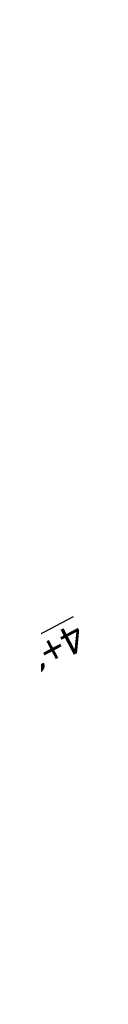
# Model space of a CAD drawing. Header units: metres. Extents: x 7529682 to 7533711, y 5721195 to 5727842.
# Tile 12 of 232: x 7531737.93 to 7531739.32, y 5723993.92 to 5724037.37. Entities that reach past the tile are written whole.
import ezdxf

# ---------------------------------------------------------------- set-up
doc = ezdxf.new("R2010")
doc.units = ezdxf.units.M
doc.layers.add('D-hatch-pobocza', color=131, linetype='Continuous')
doc.layers.add('D-przekroje-pop', color=7, linetype='Continuous', lineweight=50, true_color=0x000099)
doc.styles.get("Standard").update_dxf_attribs({"font": 'arial.ttf'})

msp = doc.modelspace()

# ---------------------------------------------------------------- hatches: boundary and pattern name
at = {"layer": 'D-hatch-pobocza'}
h = msp.add_hatch(dxfattribs=at)
h.set_pattern_fill('ANSI37', color=256, scale=0.15, style=0)
h.set_pattern_definition([(45, (0, 0), (-0.3367596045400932, 0.3367596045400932), []), (135, (0, 0), (-0.3367596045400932, -0.3367596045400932), [])])
h.paths.add_polyline_path([(7531641.557825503, 5724137.251755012), (7531638.973820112, 5724135.895878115), (7531641.006768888, 5724132.021778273), (7531664.906257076, 5724087.616922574), (7531677.64401952, 5724064.785715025), (7531683.112433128, 5724054.988140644), (7531686.752875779, 5724048.180044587), (7531695.447538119, 5724031.696667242), (7531703.748818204, 5724015.917210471), (7531709.214143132, 5724005.513965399), (7531719.388607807, 5723986.14687362), (7531726.295217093, 5723973.000144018), (7531732.740794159, 5723960.735633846), (7531735.13, 5723956.19), (7531735.640456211, 5723955.218925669), (7531738.920835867, 5723952.151005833), (7531736.413235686, 5723957.004825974), (7531736.305660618, 5723956.961851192), (7531727.534596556, 5723973.651249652), (7531720.62798727, 5723986.797979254), (7531710.453522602, 5724006.165071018), (7531704.987823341, 5724016.569028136), (7531696.686186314, 5724032.349163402), (7531687.989321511, 5724048.836716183), (7531684.341062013, 5724055.659430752), (7531678.866615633, 5724065.467813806), (7531666.134017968, 5724088.289763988), (7531645.570935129, 5724126.495633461, -0.04489876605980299), (7531643.41488373, 5724131.53862466)])

# ---------------------------------------------------------------- texts
at = {"layer": 'D-przekroje-pop', "lineweight": 30}
msp.add_text('%%U4+300.00', height=1.25, rotation=207.769959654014, dxfattribs=at).set_placement((7531739.14029593, 5724010.798467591))

doc.saveas('drawing.dxf')
